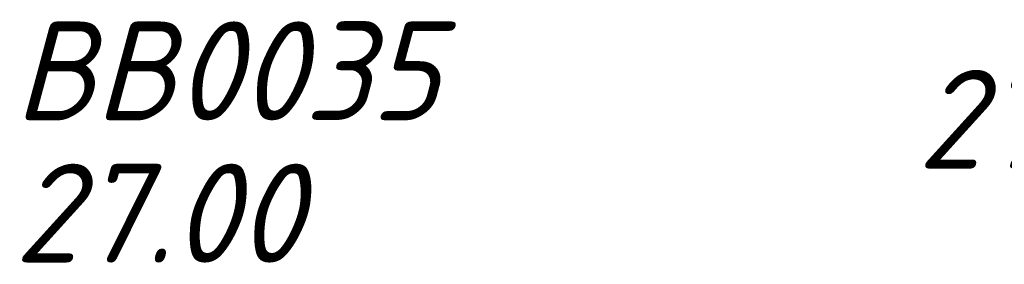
# Model space of a CAD drawing. Header units: metres. Extents: x 152202 to 157341, y 461610 to 468701.
# Tile 3 of 238: x 152963.5 to 152982.18, y 461911.67 to 461916.31. Entities that reach past the tile are written whole.
import ezdxf

# ---------------------------------------------------------------- set-up
doc = ezdxf.new("R2010")
doc.units = ezdxf.units.M
doc.layers.get('0').update_dxf_attribs({"linetype": 'CONTINUOUS'})
for name, color, linetype, lineweight in [('B-OI-RI-HWA-PUTDEKSELHOOGTE-T25', 150, 'CONTINUOUS', 25), ('B-OI-RI-HWA-PUTNUMMER-T25', 150, 'CONTINUOUS', 25), ('B-OI-RI-VWA_PUTDEKSELHOOGTE-T25', 34, 'CONTINUOUS', 25)]:
    doc.layers.add(name, color=color, linetype=linetype, lineweight=lineweight)
doc.styles.add('NLCS-ISO-M750-T25_CURSIEF', font='NLCS-ISO.ttf', dxfattribs={"oblique": 15, "height": 1.875})

# ---------------------------------------------------------------- blocks, each defined once
blk = doc.blocks.new('ACMAP_ANN_TEMPLATE_hwa-puth')
at = {"color": 0, "linetype": 'ByBlock', "style": 'NLCS-ISO-M750-T25_CURSIEF', "oblique": 15}
blk.add_attdef('hwa-puth', (-9, -6.8), '', height=1.875, dxfattribs=at)
blk = doc.blocks.new('ACMAP_ANN_TEMPLATE_hwa-putnr')
at = {"color": 0, "linetype": 'ByBlock', "style": 'NLCS-ISO-M750-T25_CURSIEF', "oblique": 15}
blk.add_attdef('hwa-putnr', (-9, -4.1), '', height=1.875, dxfattribs=at)
blk = doc.blocks.new('ACMAP_ANN_TEMPLATE_vwa-puth')
at = {"style": 'NLCS-ISO-M750-T25_CURSIEF', "oblique": 15}
blk.add_attdef('vwa-puth', (-3, 5), '', height=1.875, dxfattribs=at)

msp = doc.modelspace()

# ---------------------------------------------------------------- block references
at = {"layer": 'B-OI-RI-HWA-PUTDEKSELHOOGTE-T25', "transparency": 33554623}
msp.add_blockref('ACMAP_ANN_TEMPLATE_hwa-puth', (152972.4, 461918.5), dxfattribs=at).add_auto_attribs({'hwa-puth': '27.00'})
at = {"layer": 'B-OI-RI-HWA-PUTNUMMER-T25', "transparency": 33554623}
msp.add_blockref('ACMAP_ANN_TEMPLATE_hwa-putnr', (152972.4, 461918.5), dxfattribs=at).add_auto_attribs({'hwa-putnr': 'BB0035'})
at = {"layer": 'B-OI-RI-VWA_PUTDEKSELHOOGTE-T25', "transparency": 33554623}
ref = msp.add_blockref('ACMAP_ANN_TEMPLATE_vwa-puth', (152983.534, 461908.481), dxfattribs=at)
ref.add_attrib('vwa-puth', '27.00', (152980.534, 461913.481), dxfattribs={"layer": '0', "color": 0, "linetype": 'ByBlock', "height": 1.875, "style": 'NLCS-ISO-M750-T25_CURSIEF', "oblique": 15})

doc.saveas('drawing.dxf')
